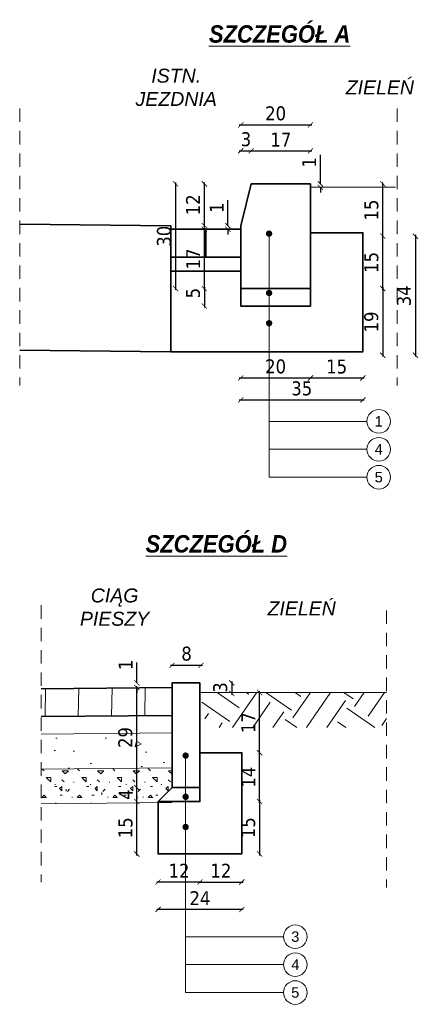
# Model space of a CAD drawing. Header units: metres. Extents: x 60256 to 62659, y -36238 to -34828.
# Tile 1 of 3: x 60256 to 60827, y -36238 to -34828. Entities that reach past the tile are written whole.
import ezdxf

# ---------------------------------------------------------------- set-up
doc = ezdxf.new("R2010")
doc.units = ezdxf.units.M
doc.linetypes.add('DGN Style 2', pattern=[6.424866, 3.85492, -2.569947])
for name, color, linetype, lineweight in [('DR_konstrukcja', 7, 'Continuous', 5), ('DR_kreskowanie', 7, 'Continuous', 5), ('DR_opis', 7, 'Continuous', 13), ('DR_przekroj', 7, 'Continuous', 35), ('DR_wymiar', 173, 'Continuous', 13)]:
    doc.layers.add(name, color=color, linetype=linetype, lineweight=lineweight)
doc.styles.add('BIKWYM', font='BIKROMSW.shx', dxfattribs={"width": 0.65, "height": 1})
doc.styles.add('jacek', font='arial.ttf', dxfattribs={"height": 2.5})
doc.styles.get("Standard").update_dxf_attribs({"font": 'verdana.ttf'})
doc.styles.add('Tahoma', font='tahoma.ttf')
doc.dimstyles.new('aneta2', dxfattribs={"dimtxt": 15, "dimasz": 13, "dimexe": 9, "dimexo": 0.0625, "dimgap": 6, "dimtad": 1, "dimdec": 0, "dimlfac": 0.2, "dimzin": 0, "dimdsep": 46, "dimtxsty": 'Tahoma', "dimblk": 'ARCHTICK', "dimcen": 0.1, "dimdle": 2, "dimclrt": 256, "dimazin": 0, "dimtfac": 1, "dimtdec": 0, "dimtofl": 0, "dimtmove": 0, "dimatfit": 3, "dimldrblk": 'OBLIQUE', "dimfxl": 40, "dimfxlon": 1, "dimtolj": 1, "dimtzin": 0, "dimarcsym": 0})

# ---------------------------------------------------------------- blocks, each defined once
blk = doc.blocks.new('_ArchTick')
at = {"color": 0, "linetype": 'ByBlock', "const_width": 0.15}
blk.add_lwpolyline([(-0.5, -0.5), (0.5, 0.5)], dxfattribs=at)
blk = doc.blocks.new('*D268')
at = {"layer": 'Defpoints', "color": 0}
for p in [(60672.5, -35062.9), (60776.1, -35062.9), (60672.5, -35137.9)]:
    blk.add_point(p, dxfattribs=at)
at = {"layer": 'DR_wymiar', "color": 0, "lineweight": -2}
blk.add_line((60776.1, -35139.9), (60776.1, -35060.9), dxfattribs=at)
at = {"layer": 'DR_wymiar', "color": 0, "linetype": 'ByBlock', "lineweight": -2, "xscale": 7.5, "yscale": 7.5, "zscale": 7.5}
for p, rotation in [((60776.1, -35062.9), 90), ((60776.1, -35137.9), 270)]:
    blk.add_blockref('_ArchTick', p, dxfattribs=dict(at, rotation=rotation))
at = {"layer": 'DR_wymiar', "color": 0, "insert": (60759.8, -35100.4), "char_height": 20, "attachment_point": 5, "rotation": 90, "style": 'Tahoma'}
blk.add_mtext('\\A1;15', dxfattribs=at)
blk = doc.blocks.new('_OBLIQUE')
at = {"color": 0, "linetype": 'ByBlock'}
blk.add_line((-0.5, -0.5), (0.5, 0.5), dxfattribs=at)
blk = doc.blocks.new('*D269')
at = {"layer": 'Defpoints', "color": 0}
for p in [(60672.5, -35137.9), (60776.1, -35137.9), (60672.5, -35212.9)]:
    blk.add_point(p, dxfattribs=at)
at = {"layer": 'DR_wymiar', "color": 0, "lineweight": -2}
blk.add_line((60776.1, -35214.9), (60776.1, -35135.9), dxfattribs=at)
at = {"layer": 'DR_wymiar', "color": 0, "linetype": 'ByBlock', "lineweight": -2, "xscale": 7.5, "yscale": 7.5, "zscale": 7.5}
for p, rotation in [((60776.1, -35137.9), 90), ((60776.1, -35212.9), 270)]:
    blk.add_blockref('_ArchTick', p, dxfattribs=dict(at, rotation=rotation))
at = {"layer": 'DR_wymiar', "color": 0, "insert": (60759.8, -35175.4), "char_height": 20, "attachment_point": 5, "rotation": 90, "style": 'Tahoma'}
blk.add_mtext('\\A1;15', dxfattribs=at)
blk = doc.blocks.new('*D270')
at = {"layer": 'Defpoints', "color": 0}
for p in [(60572.5, -35212.9), (60520.4, -35237.9), (60572.5, -35237.9)]:
    blk.add_point(p, dxfattribs=at)
at = {"layer": 'DR_wymiar', "color": 0, "lineweight": -2}
blk.add_line((60520.4, -35210.9), (60520.4, -35239.9), dxfattribs=at)
at = {"layer": 'DR_wymiar', "color": 0, "linetype": 'ByBlock', "lineweight": -2, "xscale": 7.5, "yscale": 7.5, "zscale": 7.5}
for p, rotation in [((60520.4, -35212.9), 90), ((60520.4, -35237.9), 270)]:
    blk.add_blockref('_ArchTick', p, dxfattribs=dict(at, rotation=rotation))
at = {"layer": 'DR_wymiar', "color": 0, "insert": (60504.2, -35219.4), "char_height": 20, "attachment_point": 5, "rotation": 90, "style": 'Tahoma'}
blk.add_mtext('\\A1;5', dxfattribs=at)
blk = doc.blocks.new('*D271')
at = {"layer": 'Defpoints', "color": 0}
for p in [(60572.5, -35296.8), (60747.5, -35296.8), (60747.5, -35372.4)]:
    blk.add_point(p, dxfattribs=at)
at = {"layer": 'DR_wymiar', "color": 0, "lineweight": -2}
blk.add_line((60570.5, -35372.4), (60749.5, -35372.4), dxfattribs=at)
at = {"layer": 'DR_wymiar', "color": 0, "linetype": 'ByBlock', "lineweight": -2, "xscale": 7.5, "yscale": 7.5, "zscale": 7.5, "rotation": 180}
blk.add_blockref('_ArchTick', (60572.5, -35372.4), dxfattribs=at)
at = {"layer": 'DR_wymiar', "color": 0, "linetype": 'ByBlock', "lineweight": -2, "xscale": 7.5, "yscale": 7.5, "zscale": 7.5}
blk.add_blockref('_ArchTick', (60747.5, -35372.4), dxfattribs=at)
at = {"layer": 'DR_wymiar', "color": 0, "insert": (60660, -35356), "char_height": 20, "attachment_point": 5, "style": 'Tahoma'}
blk.add_mtext('\\A1;35', dxfattribs=at)
blk = doc.blocks.new('*D272')
at = {"layer": 'Defpoints', "color": 0}
for p in [(60672.5, -35212.9), (60672.5, -35308.4), (60776.1, -35308.4)]:
    blk.add_point(p, dxfattribs=at)
at = {"layer": 'DR_wymiar', "color": 0, "lineweight": -2}
blk.add_line((60776.1, -35210.9), (60776.1, -35310.4), dxfattribs=at)
at = {"layer": 'DR_wymiar', "color": 0, "linetype": 'ByBlock', "lineweight": -2, "xscale": 7.5, "yscale": 7.5, "zscale": 7.5}
for p, rotation in [((60776.1, -35212.9), 90), ((60776.1, -35308.4), 270)]:
    blk.add_blockref('_ArchTick', p, dxfattribs=dict(at, rotation=rotation))
at = {"layer": 'DR_wymiar', "color": 0, "insert": (60759.7, -35260.7), "char_height": 20, "attachment_point": 5, "rotation": 90, "style": 'Tahoma'}
blk.add_mtext('\\A1;19', dxfattribs=at)
blk = doc.blocks.new('*D273')
at = {"layer": 'Defpoints', "color": 0}
for p in [(60747.5, -35137.9), (60747.5, -35308.4), (60822.8, -35308.4)]:
    blk.add_point(p, dxfattribs=at)
at = {"layer": 'DR_wymiar', "color": 0, "lineweight": -2}
blk.add_line((60822.8, -35135.9), (60822.8, -35310.4), dxfattribs=at)
at = {"layer": 'DR_wymiar', "color": 0, "linetype": 'ByBlock', "lineweight": -2, "xscale": 7.5, "yscale": 7.5, "zscale": 7.5}
for p, rotation in [((60822.8, -35137.9), 90), ((60822.8, -35308.4), 270)]:
    blk.add_blockref('_ArchTick', p, dxfattribs=dict(at, rotation=rotation))
at = {"layer": 'DR_wymiar', "color": 0, "insert": (60806.4, -35223.2), "char_height": 20, "attachment_point": 5, "rotation": 90, "style": 'Tahoma'}
blk.add_mtext('\\A1;34', dxfattribs=at)
blk = doc.blocks.new('*D274')
at = {"layer": 'Defpoints', "color": 0}
for p in [(60587.5, -35015.5), (60587.5, -35096.6), (60572.5, -35156.6)]:
    blk.add_point(p, dxfattribs=at)
at = {"layer": 'DR_wymiar', "color": 0, "lineweight": -2}
blk.add_line((60570.5, -35015.5), (60589.5, -35015.5), dxfattribs=at)
at = {"layer": 'DR_wymiar', "color": 0, "linetype": 'ByBlock', "lineweight": -2, "xscale": 7.5, "yscale": 7.5, "zscale": 7.5, "rotation": 180}
blk.add_blockref('_ArchTick', (60572.5, -35015.5), dxfattribs=at)
at = {"layer": 'DR_wymiar', "color": 0, "linetype": 'ByBlock', "lineweight": -2, "xscale": 7.5, "yscale": 7.5, "zscale": 7.5}
blk.add_blockref('_ArchTick', (60587.5, -35015.5), dxfattribs=at)
at = {"layer": 'DR_wymiar', "color": 0, "insert": (60580, -34999.1), "char_height": 20, "attachment_point": 5, "style": 'Tahoma'}
blk.add_mtext('\\A1;3', dxfattribs=at)
blk = doc.blocks.new('*D275')
at = {"layer": 'Defpoints', "color": 0}
for p in [(60672.5, -35015.5), (60587.5, -35096.6), (60672.5, -35096.6)]:
    blk.add_point(p, dxfattribs=at)
at = {"layer": 'DR_wymiar', "color": 0, "lineweight": -2}
blk.add_line((60585.5, -35015.5), (60674.5, -35015.5), dxfattribs=at)
at = {"layer": 'DR_wymiar', "color": 0, "linetype": 'ByBlock', "lineweight": -2, "xscale": 7.5, "yscale": 7.5, "zscale": 7.5, "rotation": 180}
blk.add_blockref('_ArchTick', (60587.5, -35015.5), dxfattribs=at)
at = {"layer": 'DR_wymiar', "color": 0, "linetype": 'ByBlock', "lineweight": -2, "xscale": 7.5, "yscale": 7.5, "zscale": 7.5}
blk.add_blockref('_ArchTick', (60672.5, -35015.5), dxfattribs=at)
at = {"layer": 'DR_wymiar', "color": 0, "insert": (60630, -34999.5), "char_height": 20, "attachment_point": 5, "style": 'Tahoma'}
blk.add_mtext('\\A1;17', dxfattribs=at)
blk = doc.blocks.new('*D276')
at = {"layer": 'Defpoints', "color": 0}
for p in [(60672.5, -34978.4), (60572.5, -35055.5), (60672.5, -35055.5)]:
    blk.add_point(p, dxfattribs=at)
at = {"layer": 'DR_wymiar', "color": 0, "lineweight": -2}
blk.add_line((60570.5, -34978.4), (60674.5, -34978.4), dxfattribs=at)
at = {"layer": 'DR_wymiar', "color": 0, "linetype": 'ByBlock', "lineweight": -2, "xscale": 7.5, "yscale": 7.5, "zscale": 7.5, "rotation": 180}
blk.add_blockref('_ArchTick', (60572.5, -34978.4), dxfattribs=at)
at = {"layer": 'DR_wymiar', "color": 0, "linetype": 'ByBlock', "lineweight": -2, "xscale": 7.5, "yscale": 7.5, "zscale": 7.5}
blk.add_blockref('_ArchTick', (60672.5, -34978.4), dxfattribs=at)
at = {"layer": 'DR_wymiar', "color": 0, "insert": (60622.5, -34962), "char_height": 20, "attachment_point": 5, "style": 'Tahoma'}
blk.add_mtext('\\A1;20', dxfattribs=at)
blk = doc.blocks.new('*D277')
at = {"layer": 'Defpoints', "color": 0}
for p in [(60520.4, -35062.9), (60587.5, -35062.9), (60572.5, -35122.9)]:
    blk.add_point(p, dxfattribs=at)
at = {"layer": 'DR_wymiar', "color": 0, "lineweight": -2}
blk.add_line((60520.4, -35124.9), (60520.4, -35060.9), dxfattribs=at)
at = {"layer": 'DR_wymiar', "color": 0, "linetype": 'ByBlock', "lineweight": -2, "xscale": 7.5, "yscale": 7.5, "zscale": 7.5}
for p, rotation in [((60520.4, -35062.9), 90), ((60520.4, -35122.9), 270)]:
    blk.add_blockref('_ArchTick', p, dxfattribs=dict(at, rotation=rotation))
at = {"layer": 'DR_wymiar', "color": 0, "insert": (60504.2, -35092.9), "char_height": 20, "attachment_point": 5, "rotation": 90, "style": 'Tahoma'}
blk.add_mtext('\\A1;12', dxfattribs=at)
blk = doc.blocks.new('*D278')
at = {"layer": 'Defpoints', "color": 0}
for p in [(60520.4, -35127.9), (60572.5, -35127.9), (60572.5, -35212.9)]:
    blk.add_point(p, dxfattribs=at)
at = {"layer": 'DR_wymiar', "color": 0, "lineweight": -2}
blk.add_line((60520.4, -35214.9), (60520.4, -35125.9), dxfattribs=at)
at = {"layer": 'DR_wymiar', "color": 0, "linetype": 'ByBlock', "lineweight": -2, "xscale": 7.5, "yscale": 7.5, "zscale": 7.5}
for p, rotation in [((60520.4, -35127.9), 90), ((60520.4, -35212.9), 270)]:
    blk.add_blockref('_ArchTick', p, dxfattribs=dict(at, rotation=rotation))
at = {"layer": 'DR_wymiar', "color": 0, "insert": (60504.4, -35170.4), "char_height": 20, "attachment_point": 5, "rotation": 90, "style": 'Tahoma'}
blk.add_mtext('\\A1;17', dxfattribs=at)
blk = doc.blocks.new('*D279')
at = {"layer": 'Defpoints', "color": 0}
for p in [(60587.5, -35062.9), (60479.1, -35212.9), (60572.5, -35212.9)]:
    blk.add_point(p, dxfattribs=at)
at = {"layer": 'DR_wymiar', "color": 0, "lineweight": -2}
blk.add_line((60479.1, -35060.9), (60479.1, -35214.9), dxfattribs=at)
at = {"layer": 'DR_wymiar', "color": 0, "linetype": 'ByBlock', "lineweight": -2, "xscale": 7.5, "yscale": 7.5, "zscale": 7.5}
for p, rotation in [((60479.1, -35062.9), 90), ((60479.1, -35212.9), 270)]:
    blk.add_blockref('_ArchTick', p, dxfattribs=dict(at, rotation=rotation))
at = {"layer": 'DR_wymiar', "color": 0, "insert": (60462.7, -35137.9), "char_height": 20, "attachment_point": 5, "rotation": 90, "style": 'Tahoma'}
blk.add_mtext('\\A1;30', dxfattribs=at)
blk = doc.blocks.new('*D280')
at = {"layer": 'Defpoints', "color": 0}
for p in [(60672.5, -35062.9), (60686.7, -35062.9), (60672.5, -35067.8)]:
    blk.add_point(p, dxfattribs=at)
at = {"layer": 'DR_wymiar', "color": 0, "lineweight": -2}
for p, q in [((60686.7, -35062.9), (60686.7, -35021.2)), ((60686.7, -35067.8), (60686.7, -35075.3))]:
    blk.add_line(p, q, dxfattribs=at)
at = {"layer": 'DR_wymiar', "color": 0, "linetype": 'ByBlock', "lineweight": -2, "xscale": 7.5, "yscale": 7.5, "zscale": 7.5}
for p, rotation in [((60686.7, -35062.9), 270), ((60686.7, -35067.8), 90)]:
    blk.add_blockref('_ArchTick', p, dxfattribs=dict(at, rotation=rotation))
at = {"layer": 'DR_wymiar', "color": 0, "insert": (60670.6, -35032), "char_height": 20, "attachment_point": 5, "rotation": 90, "style": 'Tahoma'}
blk.add_mtext('\\A1;1', dxfattribs=at)
blk = doc.blocks.new('*D281')
at = {"layer": 'Defpoints', "color": 0}
for p in [(60572.5, -35232.9), (60672.5, -35232.9), (60672.5, -35340.9)]:
    blk.add_point(p, dxfattribs=at)
at = {"layer": 'DR_wymiar', "color": 0, "lineweight": -2}
blk.add_line((60570.5, -35340.9), (60674.5, -35340.9), dxfattribs=at)
at = {"layer": 'DR_wymiar', "color": 0, "linetype": 'ByBlock', "lineweight": -2, "xscale": 7.5, "yscale": 7.5, "zscale": 7.5, "rotation": 180}
blk.add_blockref('_ArchTick', (60572.5, -35340.9), dxfattribs=at)
at = {"layer": 'DR_wymiar', "color": 0, "linetype": 'ByBlock', "lineweight": -2, "xscale": 7.5, "yscale": 7.5, "zscale": 7.5}
blk.add_blockref('_ArchTick', (60672.5, -35340.9), dxfattribs=at)
at = {"layer": 'DR_wymiar', "color": 0, "insert": (60622.5, -35324.5), "char_height": 20, "attachment_point": 5, "style": 'Tahoma'}
blk.add_mtext('\\A1;20', dxfattribs=at)
blk = doc.blocks.new('*D282')
at = {"layer": 'Defpoints', "color": 0}
for p in [(60672.5, -35232.9), (60747.5, -35232.9), (60747.5, -35340.9)]:
    blk.add_point(p, dxfattribs=at)
at = {"layer": 'DR_wymiar', "color": 0, "lineweight": -2}
blk.add_line((60670.5, -35340.9), (60749.5, -35340.9), dxfattribs=at)
at = {"layer": 'DR_wymiar', "color": 0, "linetype": 'ByBlock', "lineweight": -2, "xscale": 7.5, "yscale": 7.5, "zscale": 7.5, "rotation": 180}
blk.add_blockref('_ArchTick', (60672.5, -35340.9), dxfattribs=at)
at = {"layer": 'DR_wymiar', "color": 0, "linetype": 'ByBlock', "lineweight": -2, "xscale": 7.5, "yscale": 7.5, "zscale": 7.5}
blk.add_blockref('_ArchTick', (60747.5, -35340.9), dxfattribs=at)
at = {"layer": 'DR_wymiar', "color": 0, "insert": (60710, -35324.7), "char_height": 20, "attachment_point": 5, "style": 'Tahoma'}
blk.add_mtext('\\A1;15', dxfattribs=at)
blk = doc.blocks.new('*D283')
at = {"layer": 'Defpoints', "color": 0}
for p in [(60554.2, -35122.9), (60572.5, -35122.9), (60572.5, -35127.9)]:
    blk.add_point(p, dxfattribs=at)
at = {"layer": 'DR_wymiar', "color": 0, "lineweight": -2}
for p, q in [((60554.2, -35122.9), (60554.2, -35086.2)), ((60554.2, -35127.9), (60554.2, -35135.4))]:
    blk.add_line(p, q, dxfattribs=at)
at = {"layer": 'DR_wymiar', "color": 0, "linetype": 'ByBlock', "lineweight": -2, "xscale": 7.5, "yscale": 7.5, "zscale": 7.5}
for p, rotation in [((60554.2, -35122.9), 270), ((60554.2, -35127.9), 90)]:
    blk.add_blockref('_ArchTick', p, dxfattribs=dict(at, rotation=rotation))
at = {"layer": 'DR_wymiar', "color": 0, "insert": (60538.2, -35097), "char_height": 20, "attachment_point": 5, "rotation": 90, "style": 'Tahoma'}
blk.add_mtext('\\A1;1', dxfattribs=at)
blk = doc.blocks.new('*D316')
at = {"layer": 'Defpoints', "color": 0}
for p in [(60515.6, -35752.5), (60515.6, -35780.3), (60474.1, -35832.7)]:
    blk.add_point(p, dxfattribs=at)
at = {"layer": 'DR_wymiar', "color": 0, "lineweight": -2}
blk.add_line((60472.1, -35752.5), (60517.6, -35752.5), dxfattribs=at)
at = {"layer": 'DR_wymiar', "color": 0, "linetype": 'ByBlock', "lineweight": -2, "xscale": 7.5, "yscale": 7.5, "zscale": 7.5, "rotation": 180}
blk.add_blockref('_ArchTick', (60474.1, -35752.5), dxfattribs=at)
at = {"layer": 'DR_wymiar', "color": 0, "linetype": 'ByBlock', "lineweight": -2, "xscale": 7.5, "yscale": 7.5, "zscale": 7.5}
blk.add_blockref('_ArchTick', (60515.6, -35752.5), dxfattribs=at)
at = {"layer": 'DR_wymiar', "color": 0, "insert": (60494.9, -35736), "char_height": 20, "attachment_point": 5, "style": 'Tahoma'}
blk.add_mtext('\\A1;8', dxfattribs=at)
blk = doc.blocks.new('*D317')
at = {"layer": 'Defpoints', "color": 0}
for p in [(60514.1, -35777.8), (60514.1, -35792.7), (60559.7, -35792.7)]:
    blk.add_point(p, dxfattribs=at)
at = {"layer": 'DR_wymiar', "color": 0, "lineweight": -2}
blk.add_line((60559.7, -35775.8), (60559.7, -35794.7), dxfattribs=at)
at = {"layer": 'DR_wymiar', "color": 0, "linetype": 'ByBlock', "lineweight": -2, "xscale": 7.5, "yscale": 7.5, "zscale": 7.5}
for p, rotation in [((60559.7, -35777.8), 90), ((60559.7, -35792.7), 270)]:
    blk.add_blockref('_ArchTick', p, dxfattribs=dict(at, rotation=rotation))
at = {"layer": 'DR_wymiar', "color": 0, "insert": (60543.3, -35784.3), "char_height": 20, "attachment_point": 5, "rotation": 90, "style": 'Tahoma'}
blk.add_mtext('\\A1;3', dxfattribs=at)
blk = doc.blocks.new('*D318')
at = {"layer": 'Defpoints', "color": 0}
for p in [(60514.1, -35947.7), (60524.1, -36022.8), (60599.5, -36022.8)]:
    blk.add_point(p, dxfattribs=at)
at = {"layer": 'DR_wymiar', "color": 0, "lineweight": -2}
blk.add_line((60599.5, -35945.7), (60599.5, -36024.8), dxfattribs=at)
at = {"layer": 'DR_wymiar', "color": 0, "linetype": 'ByBlock', "lineweight": -2, "xscale": 7.5, "yscale": 7.5, "zscale": 7.5}
for p, rotation in [((60599.5, -35947.7), 90), ((60599.5, -36022.8), 270)]:
    blk.add_blockref('_ArchTick', p, dxfattribs=dict(at, rotation=rotation))
at = {"layer": 'DR_wymiar', "color": 0, "insert": (60583.3, -35985.2), "char_height": 20, "attachment_point": 5, "rotation": 90, "style": 'Tahoma'}
blk.add_mtext('\\A1;15', dxfattribs=at)
blk = doc.blocks.new('*D319')
at = {"layer": 'Defpoints', "color": 0}
for p in [(60454.1, -36027.7), (60574.1, -36027.7), (60454.1, -36102.3)]:
    blk.add_point(p, dxfattribs=at)
at = {"layer": 'DR_wymiar', "color": 0, "lineweight": -2}
blk.add_line((60576.1, -36102.3), (60452.1, -36102.3), dxfattribs=at)
at = {"layer": 'DR_wymiar', "color": 0, "linetype": 'ByBlock', "lineweight": -2, "xscale": 7.5, "yscale": 7.5, "zscale": 7.5, "rotation": 180}
blk.add_blockref('_ArchTick', (60454.1, -36102.3), dxfattribs=at)
at = {"layer": 'DR_wymiar', "color": 0, "linetype": 'ByBlock', "lineweight": -2, "xscale": 7.5, "yscale": 7.5, "zscale": 7.5}
blk.add_blockref('_ArchTick', (60574.1, -36102.3), dxfattribs=at)
at = {"layer": 'DR_wymiar', "color": 0, "insert": (60514.1, -36086.1), "char_height": 20, "attachment_point": 5, "style": 'Tahoma'}
blk.add_mtext('\\A1;24', dxfattribs=at)
blk = doc.blocks.new('*D320')
at = {"layer": 'Defpoints', "color": 0}
for p in [(60514.1, -35952.7), (60574.1, -35977.7), (60574.1, -36063)]:
    blk.add_point(p, dxfattribs=at)
at = {"layer": 'DR_wymiar', "color": 0, "lineweight": -2}
blk.add_line((60512.1, -36063), (60576.1, -36063), dxfattribs=at)
at = {"layer": 'DR_wymiar', "color": 0, "linetype": 'ByBlock', "lineweight": -2, "xscale": 7.5, "yscale": 7.5, "zscale": 7.5, "rotation": 180}
blk.add_blockref('_ArchTick', (60514.1, -36063), dxfattribs=at)
at = {"layer": 'DR_wymiar', "color": 0, "linetype": 'ByBlock', "lineweight": -2, "xscale": 7.5, "yscale": 7.5, "zscale": 7.5}
blk.add_blockref('_ArchTick', (60574.1, -36063), dxfattribs=at)
at = {"layer": 'DR_wymiar', "color": 0, "insert": (60544.1, -36046.8), "char_height": 20, "attachment_point": 5, "style": 'Tahoma'}
blk.add_mtext('\\A1;12', dxfattribs=at)
blk = doc.blocks.new('*D321')
at = {"layer": 'Defpoints', "color": 0}
for p in [(60454.1, -35952.7), (60514.1, -35952.7), (60454.1, -36063)]:
    blk.add_point(p, dxfattribs=at)
at = {"layer": 'DR_wymiar', "color": 0, "lineweight": -2}
blk.add_line((60516.1, -36063), (60452.1, -36063), dxfattribs=at)
at = {"layer": 'DR_wymiar', "color": 0, "linetype": 'ByBlock', "lineweight": -2, "xscale": 7.5, "yscale": 7.5, "zscale": 7.5, "rotation": 180}
blk.add_blockref('_ArchTick', (60454.1, -36063), dxfattribs=at)
at = {"layer": 'DR_wymiar', "color": 0, "linetype": 'ByBlock', "lineweight": -2, "xscale": 7.5, "yscale": 7.5, "zscale": 7.5}
blk.add_blockref('_ArchTick', (60514.1, -36063), dxfattribs=at)
at = {"layer": 'DR_wymiar', "color": 0, "insert": (60484.1, -36046.8), "char_height": 20, "attachment_point": 5, "style": 'Tahoma'}
blk.add_mtext('\\A1;12', dxfattribs=at)
blk = doc.blocks.new('*D322')
at = {"layer": 'Defpoints', "color": 0}
for p in [(60423.7, -35947.7), (60474.1, -35947.7), (60474.1, -36022.8)]:
    blk.add_point(p, dxfattribs=at)
at = {"layer": 'DR_wymiar', "color": 0, "lineweight": -2}
blk.add_line((60423.7, -36024.8), (60423.7, -35945.7), dxfattribs=at)
at = {"layer": 'DR_wymiar', "color": 0, "linetype": 'ByBlock', "lineweight": -2, "xscale": 7.5, "yscale": 7.5, "zscale": 7.5}
for p, rotation in [((60423.7, -35947.7), 90), ((60423.7, -36022.8), 270)]:
    blk.add_blockref('_ArchTick', p, dxfattribs=dict(at, rotation=rotation))
at = {"layer": 'DR_wymiar', "color": 0, "insert": (60407.5, -35985.3), "char_height": 20, "attachment_point": 5, "rotation": 90, "style": 'Tahoma'}
blk.add_mtext('\\A1;15', dxfattribs=at)
blk = doc.blocks.new('*D323')
at = {"layer": 'Defpoints', "color": 0}
for p in [(60423.7, -35927.8), (60492.8, -35927.8), (60474.1, -35947.7)]:
    blk.add_point(p, dxfattribs=at)
at = {"layer": 'DR_wymiar', "color": 0, "lineweight": -2}
blk.add_line((60423.7, -35949.7), (60423.7, -35925.8), dxfattribs=at)
at = {"layer": 'DR_wymiar', "color": 0, "linetype": 'ByBlock', "lineweight": -2, "xscale": 7.5, "yscale": 7.5, "zscale": 7.5}
for p, rotation in [((60423.7, -35927.8), 90), ((60423.7, -35947.7), 270)]:
    blk.add_blockref('_ArchTick', p, dxfattribs=dict(at, rotation=rotation))
at = {"layer": 'DR_wymiar', "color": 0, "insert": (60407.7, -35937.8), "char_height": 20, "attachment_point": 5, "rotation": 90, "style": 'Tahoma'}
blk.add_mtext('\\A1;4', dxfattribs=at)
blk = doc.blocks.new('*D324')
at = {"layer": 'Defpoints', "color": 0}
for p in [(60423.7, -35784.3), (60474.1, -35784.3), (60492.8, -35927.8)]:
    blk.add_point(p, dxfattribs=at)
at = {"layer": 'DR_wymiar', "color": 0, "lineweight": -2}
blk.add_line((60423.7, -35929.8), (60423.7, -35782.3), dxfattribs=at)
at = {"layer": 'DR_wymiar', "color": 0, "linetype": 'ByBlock', "lineweight": -2, "xscale": 7.5, "yscale": 7.5, "zscale": 7.5}
for p, rotation in [((60423.7, -35784.3), 90), ((60423.7, -35927.8), 270)]:
    blk.add_blockref('_ArchTick', p, dxfattribs=dict(at, rotation=rotation))
at = {"layer": 'DR_wymiar', "color": 0, "insert": (60407.3, -35856), "char_height": 20, "attachment_point": 5, "rotation": 90, "style": 'Tahoma'}
blk.add_mtext('\\A1;29', dxfattribs=at)
blk = doc.blocks.new('*D325')
at = {"layer": 'Defpoints', "color": 0}
for p in [(60514.1, -35877.8), (60599.5, -35877.8), (60514.1, -35947.7)]:
    blk.add_point(p, dxfattribs=at)
at = {"layer": 'DR_wymiar', "color": 0, "lineweight": -2}
blk.add_line((60599.5, -35949.7), (60599.5, -35875.8), dxfattribs=at)
at = {"layer": 'DR_wymiar', "color": 0, "linetype": 'ByBlock', "lineweight": -2, "xscale": 7.5, "yscale": 7.5, "zscale": 7.5}
for p, rotation in [((60599.5, -35877.8), 90), ((60599.5, -35947.7), 270)]:
    blk.add_blockref('_ArchTick', p, dxfattribs=dict(at, rotation=rotation))
at = {"layer": 'DR_wymiar', "color": 0, "insert": (60583.5, -35912.7), "char_height": 20, "attachment_point": 5, "rotation": 90, "style": 'Tahoma'}
blk.add_mtext('\\A1;14', dxfattribs=at)
blk = doc.blocks.new('*D326')
at = {"layer": 'Defpoints', "color": 0}
for p in [(60514.1, -35791.6), (60599.5, -35791.6), (60514.1, -35877.8)]:
    blk.add_point(p, dxfattribs=at)
at = {"layer": 'DR_wymiar', "color": 0, "lineweight": -2}
blk.add_line((60599.5, -35879.8), (60599.5, -35789.6), dxfattribs=at)
at = {"layer": 'DR_wymiar', "color": 0, "linetype": 'ByBlock', "lineweight": -2, "xscale": 7.5, "yscale": 7.5, "zscale": 7.5}
for p, rotation in [((60599.5, -35791.6), 90), ((60599.5, -35877.8), 270)]:
    blk.add_blockref('_ArchTick', p, dxfattribs=dict(at, rotation=rotation))
at = {"layer": 'DR_wymiar', "color": 0, "insert": (60583.5, -35834.7), "char_height": 20, "attachment_point": 5, "rotation": 90, "style": 'Tahoma'}
blk.add_mtext('\\A1;17', dxfattribs=at)
blk = doc.blocks.new('*D327')
at = {"layer": 'Defpoints', "color": 0}
for p in [(60423.7, -35777.8), (60474.1, -35777.8), (60474.1, -35784.3)]:
    blk.add_point(p, dxfattribs=at)
at = {"layer": 'DR_wymiar', "color": 0, "lineweight": -2}
for p, q in [((60423.7, -35777.8), (60423.7, -35748.5)), ((60423.7, -35784.3), (60423.7, -35791.8))]:
    blk.add_line(p, q, dxfattribs=at)
at = {"layer": 'DR_wymiar', "color": 0, "linetype": 'ByBlock', "lineweight": -2, "xscale": 7.5, "yscale": 7.5, "zscale": 7.5}
for p, rotation in [((60423.7, -35777.8), 270.0000000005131), ((60423.7, -35784.3), 90.00000000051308)]:
    blk.add_blockref('_ArchTick', p, dxfattribs=dict(at, rotation=rotation))
at = {"layer": 'DR_wymiar', "color": 0, "insert": (60407.7, -35751.9), "char_height": 20, "attachment_point": 5, "rotation": 90, "style": 'Tahoma'}
blk.add_mtext('\\A1;1', dxfattribs=at)

msp = doc.modelspace()

# ---------------------------------------------------------------- hatches: boundary and pattern name
at = {"layer": 'DR_konstrukcja', "transparency": 33554687}
h = msp.add_hatch(dxfattribs=at)
h.set_pattern_fill('CONCRE', scale=2, angle=180, style=0)
h.set_pattern_definition([(180, (-80110.96, -13713.713), (-50.8, -50.8), [6.35, -44.45]), (270, (-80110.96, -13713.713), (50.8, -50.8), [6.35, -44.45]), (315, (-80117.31, -13713.713), (50.799999, -1e-14), [8.980256, -62.861795]), (180, (-80116.96, -13742.29), (-50.8, -50.8), [6.35, -44.45]), (225, (-80120.485, -13739.113), (-1e-14, -50.799999), [4.490126, -67.35192]), (315, (-80120.485, -13739.113), (50.799999, -1e-14), [4.490126, -67.35192]), (180, (-80136.36, -13754.99), (-50.8, -50.8), [8.980256, -41.819744]), (225, (-80136.36, -13754.988), (-1e-14, -50.799999), [6.35, -65.49205]), (315, (-80145.34, -13754.988), (50.799999, -1e-14), [6.35, -65.49205]), (270, (-80145.885, -13726.413), (50.8, -50.8), [6.35, -44.45]), (225, (-80145.885, -13726.413), (-1e-14, -50.799999), [4.490126, -67.35192]), (315, (-80149.06, -13729.588), (50.799999, -1e-14), [4.490126, -67.35192]), (180, (-80117.31, -13726.413), (-50.8, -50.8), [3.175, -42.545]), (180, (-80155.41, -13739.113), (-50.8, -50.8), [3.175, -42.545]), (270, (-80139.535, -13745.463), (50.8, -50.8), [3.175, -42.545]), (315, (-80145.885, -13716.888), (50.799999, -1e-14), [4.490126, -67.35192]), (315, (-80123.66, -13751.813), (50.799999, -1e-14), [4.490126, -67.35192]), (225, (-80134.772, -13730.382), (-1e-14, -50.799999), [4.490126, -67.35192]), (270, (-80128.42, -13720.063), (50.8, -50.8), [0.79375, -50.00625]), (270, (-80130.803, -13741.494), (50.8, -50.8), [0.79375, -50.00625]), (270, (-80154.616, -13750.226), (50.8, -50.8), [0.79375, -50.00625]), (270, (-80155.41, -13723.24), (50.8, -50.8), [0.79375, -50.00625])])
h.paths.add_polyline_path([(60454.1, -35947.8), (60474.1, -35927.8), (60474.1, -35899.3), (60286.6, -35901.1), (60286.6, -35951.1), (60454.1, -35949.5)])
at = {"layer": 'DR_kreskowanie', "transparency": 33554687}
h = msp.add_hatch(dxfattribs=at)
h.set_pattern_fill('LINE', scale=15, angle=89, style=0)
h.set_pattern_definition([(89, (72153.393, 7881.46), (-47.617746, 0.83117), [])])
h.paths.add_polyline_path([(60474.1, -35784.3), (60474.1, -35824.3), (60286.6, -35826.1), (60286.6, -35786.1)])
h = msp.add_hatch(dxfattribs=at)
h.set_pattern_fill('AR-CONC', scale=0.5, angle=184, style=0)
h.set_pattern_definition([(234, (72153.39, 7881.46), (-91.42637, 1.59585), [9.525, -104.775]), (179, (72153.39, 7881.46), (24.24251, -94.0665), [7.62, -83.8203]), (284.45144, (72145.77, 7881.59), (-67.18385, -92.47064), [8.095, -89.04512]), (230.1842, (72155.16, 7856.12), (-136.67572, 11.5152), [14.2875, -157.1625]), (280.63556, (72143.78, 7857.08), (-109.78313, -131.69194), [12.1425, -133.5678]), (175.18415, (72155.16, 7856.12), (-109.78313, -131.69194), [11.43, -125.72987]), (205, (72142.05, 7861.57), (-79.18936, 45.72), [9.525, -104.775]), (150, (72142.05, 7861.57), (-24.40159, -94.0252), [7.62, -83.82]), (255.45145, (72135.45, 7865.38), (-103.59095, -48.3052), [8.095, -89.04497]), (221.5, (72153.393, 7881.46), (1.40859, -42.282259), [0, -82.804, 0, -85.09, 0, -84.1375]), (191.5, (72153.393, 7881.46), (-29.834325, -52.29882), [0, -48.514, 0, -80.899, 0, -32.0675]), (151.5, (72181.645, 7883.436), (-67.82996, -1.871766), [0, -31.75, 0, -99.06, 0, -131.445]), (141.5, (72194.314, 7884.32), (-72.99734, -17.84876), [0, -41.275, 0, -65.786, 0, -93.345])])
h.paths.add_polyline_path([(60474.1, -35849.3), (60286.6, -35851.1), (60286.6, -35901.1), (60474.1, -35899.3)])
at = {"layer": 'DR_przekroj', "lineweight": 13, "transparency": 33554687}
h = msp.add_hatch(dxfattribs=at)
h.set_pattern_fill('EARTH', color=256, scale=10, angle=145.3973, style=0)
h.set_pattern_definition([(55.39733, (4849.33, -62443.43), (-16.20697, 88.32799), [63.5, -63.5]), (55.39733, (4829.73, -62429.91), (-16.20697, 88.32799), [63.5, -63.5]), (55.39733, (4810.13, -62416.39), (-16.20697, 88.32799), [63.5, -63.5]), (145.39733, (4808.106, -62405.346), (-88.32799, -16.20697), [63.5, -63.5]), (145.39733, (4821.63, -62385.746), (-88.32799, -16.20697), [63.5, -63.5]), (145.39733, (4835.15, -62366.146), (-88.32799, -16.20697), [63.5, -63.5])])
h.paths.add_polyline_path([(60781.6, -35791.6), (60514.1, -35791.6), (60523.3, -35841.6), (60781.6, -35841.6)])
at = {"layer": 'DR_wymiar'}
h = msp.add_hatch(color=256, dxfattribs=at)
h.dxf.hatch_style = 1
h.paths.add_polyline_path([(60613.2, -35138.7, 1), (60613.2, -35129.6)])
h.paths.add_polyline_path([(60613.2, -35138.7), (60613.2, -35129.6, 0.414214), (60608.6, -35134.1, 0.414214)])
h = msp.add_hatch(color=256, dxfattribs=at)
h.dxf.hatch_style = 1
h.paths.add_polyline_path([(60613.2, -35223.8, 1), (60613.2, -35214.6)])
h.paths.add_polyline_path([(60613.2, -35223.8), (60613.2, -35214.6, 0.414214), (60608.6, -35219.2, 0.414214)])
h = msp.add_hatch(color=256, dxfattribs=at)
h.dxf.hatch_style = 1
h.paths.add_polyline_path([(60613.2, -35267.1, 1), (60613.2, -35257.9)])
h.paths.add_polyline_path([(60613.2, -35267.1), (60613.2, -35257.9, 0.414214), (60608.6, -35262.5, 0.414214)])
h = msp.add_hatch(color=256, dxfattribs=at)
h.dxf.hatch_style = 1
h.paths.add_polyline_path([(60493.6, -35886.4, 1), (60493.6, -35877.3)])
h.paths.add_polyline_path([(60493.6, -35886.4), (60493.6, -35877.3, 0.414214), (60489, -35881.8, 0.414214)])
h = msp.add_hatch(color=256, dxfattribs=at)
h.dxf.hatch_style = 1
h.paths.add_polyline_path([(60493.6, -35945.5, 1), (60493.6, -35936.3)])
h.paths.add_polyline_path([(60493.6, -35945.5), (60493.6, -35936.3, 0.414214), (60489, -35940.9, 0.414214)])
h = msp.add_hatch(color=256, dxfattribs=at)
h.dxf.hatch_style = 1
h.paths.add_polyline_path([(60493.6, -35988.7, 1), (60493.6, -35979.5)])
h.paths.add_polyline_path([(60493.6, -35988.7), (60493.6, -35979.5, 0.414214), (60489, -35984.1, 0.414214)])

# ---------------------------------------------------------------- linework, layer by layer
at = {"layer": 'DR_kreskowanie'}
msp.add_lwpolyline([(60672.5, -35067.8), (60794.5, -35067.8)], dxfattribs=at)
at = {"layer": 'DR_kreskowanie', "color": 251}
msp.add_lwpolyline([(60514.1, -35791.6), (60781.6, -35791.6)], dxfattribs=at)
at = {"layer": 'DR_kreskowanie', "color": 7}
for points in [[(60286.6, -35851.1), (60474.1, -35849.3)], [(60286.6, -35901.1), (60474.1, -35899.3)], [(60286.6, -35951.1), (60473.9, -35949.3)]]:
    msp.add_lwpolyline(points, dxfattribs=at)
at = {"layer": 'DR_przekroj', "linetype": 'DGN Style 2', "lineweight": 15, "ltscale": 5.0001}
for p, q in [((60255.8, -34954.9), (60255.8, -35351.9)), ((60796.5, -34954.9), (60796.5, -35351.9)), ((60286.6, -35666.5), (60286.6, -36063.4)), ((60781.6, -35673.8), (60781.6, -36070.8))]:
    msp.add_line(p, q, dxfattribs=at)
at = {"layer": 'DR_przekroj'}
msp.add_lwpolyline([(60587.5, -35062.9), (60572.5, -35122.9), (60572.5, -35212.9), (60672.5, -35212.9), (60672.5, -35062.9)], close=True, dxfattribs=at)
at = {"layer": 'DR_przekroj', "color": 251}
for points in [[(60255.8, -35120.7), (60472.5, -35122.9)], [(60472.5, -35127.9), (60472.5, -35122.9)], [(60472.5, -35127.9), (60572.5, -35127.9), (60572.5, -35167.9), (60472.5, -35167.9), (60472.5, -35127.9)], [(60522.5, -35167.9), (60522.5, -35127.9)], [(60572.5, -35167.9), (60572.5, -35187.9), (60472.5, -35187.9), (60472.5, -35167.9)], [(60472.5, -35187.9), (60472.5, -35303.4), (60572.5, -35303.4)], [(60255.8, -35301.2), (60472.5, -35303.4)]]:
    msp.add_lwpolyline(points, dxfattribs=at)
at = {"layer": 'DR_przekroj'}
for points in [[(60572.5, -35303.4), (60747.5, -35303.4), (60747.5, -35132.9), (60672.5, -35132.9)], [(60572.5, -35212.9), (60572.5, -35237.9), (60672.5, -35237.9), (60672.5, -35212.9)], [(60514.1, -35777.8), (60474.1, -35777.8), (60474.1, -35927.8), (60514.1, -35927.8), (60514.1, -35777.8), (60514.1, -35927.8), (60514.1, -35877.8), (60574.2, -35877.8), (60574.1, -36022.8), (60454.1, -36022.8), (60454.1, -35947.8), (60474.1, -35927.8), (60454.1, -35947.8), (60514.1, -35947.7), (60514.1, -35877.8), (60574.2, -35877.8)], [(60286.6, -35786.1), (60474.1, -35784.3)], [(60286.6, -35826.1), (60474.1, -35824.3)]]:
    msp.add_lwpolyline(points, dxfattribs=at)
at = {"layer": 'DR_wymiar'}
for p, q in [((60613.2, -35133.6), (60613.2, -35483.1)), ((60753.5, -35403.1), (60613.2, -35403.1)), ((60753.5, -35443.1), (60613.2, -35443.1)), ((60753.5, -35483.1), (60613.2, -35483.1)), ((60493.6, -35882.3), (60493.6, -36221.3)), ((60633.9, -36141.3), (60493.6, -36141.3)), ((60633.9, -36181.3), (60493.6, -36181.3)), ((60633.9, -36221.3), (60493.6, -36221.3))]:
    msp.add_line(p, q, dxfattribs=at)
for centre in [(60770.3, -35403.1), (60770.3, -35443.1), (60770.3, -35483.1), (60650.7, -36141.3), (60650.7, -36181.3), (60650.7, -36221.3)]:
    msp.add_circle(centre, 16.9, dxfattribs=at)

# ---------------------------------------------------------------- texts
at = {"layer": 'DR_opis', "attachment_point": 5}
for s, insert, char_height, width, style in [('{\\fArial|b1|i1|c238|p34;\\W0.9;\\LSZCZEGÓŁ A}', (60628.3, -34848.3), 25, 575, 'BIKWYM'), ('{\\fArial|b0|i1|c238|p34;ISTN.\\PJEZDNIA}', (60480.1, -34924.7), 20, 425.106, 'jacek'), ('{\\fArial|b0|i1|c238|p34;ZIELEŃ}', (60771.9, -34924.7), 20, 425.106, 'jacek'), ('{\\L\\W0.9;\\fArial|b1|i1|c238|p34;SZCZEGÓŁ D}', (60537.6, -35578.7), 25, 575, 'BIKWYM'), ('{\\fArial|b0|i1|c238|p34;CIĄG \\PPIESZY}', (60391.8, -35669.3), 20, 425.106, 'jacek'), ('{\\fArial|b0|i1|c238|p34;ZIELEŃ}', (60659.8, -35671.1), 20, 425.106, 'jacek')]:
    msp.add_mtext(s, dxfattribs=dict(at, insert=insert, char_height=char_height, width=width, style=style))
at = {"layer": 'DR_wymiar', "char_height": 15, "width": 30.538, "attachment_point": 5}
for s, insert in [('{\\fArial|b0|i0|c238|p34;1}', (60770.3, -35403.1)), ('{\\fArial|b0|i0|c238|p34;3}', (60650.7, -36141.3))]:
    msp.add_mtext(s, dxfattribs=dict(at, insert=insert))
at = {"layer": 'DR_wymiar', "char_height": 15, "width": 33.703, "attachment_point": 5, "rotation": 360}
for s, insert in [('{\\fArial|b0|i0|c238|p34;4}', (60770.3, -35443.1)), ('{\\fArial|b0|i0|c238|p34;5}', (60770.3, -35483.1)), ('{\\fArial|b0|i0|c238|p34;4}', (60650.7, -36181.3)), ('{\\fArial|b0|i0|c238|p34;5}', (60650.7, -36221.3))]:
    msp.add_mtext(s, dxfattribs=dict(at, insert=insert))

# ---------------------------------------------------------------- dimensions: what is measured, and where the dimension line sits
at = {"layer": 'DR_wymiar'}
for base, p1, p2, angle, picture, middle in [((60672.5, -34978.4), (60572.5, -35055.5), (60672.5, -35055.5), 180, '*D276', (60622.5, -34962)), ((60672.5, -35015.5), (60587.5, -35096.6), (60672.5, -35096.6), 180, '*D275', (60630, -34999.5)), ((60479.1, -35212.9), (60587.5, -35062.9), (60572.5, -35212.9), 90, '*D279', (60462.7, -35137.9)), ((60520.4, -35062.9), (60572.5, -35122.9), (60587.5, -35062.9), 90, '*D277', (60504.2, -35092.9)), ((60776.1, -35062.9), (60672.5, -35137.9), (60672.5, -35062.9), 90, '*D268', (60759.8, -35100.4)), ((60520.4, -35127.9), (60572.5, -35212.9), (60572.5, -35127.9), 90, '*D278', (60504.4, -35170.4)), ((60776.1, -35137.9), (60672.5, -35212.9), (60672.5, -35137.9), 90, '*D269', (60759.8, -35175.4)), ((60822.8, -35308.4), (60747.5, -35137.9), (60747.5, -35308.4), 90, '*D273', (60806.4, -35223.2)), ((60776.1, -35308.4), (60672.5, -35212.9), (60672.5, -35308.4), 90, '*D272', (60759.7, -35260.7)), ((60672.5, -35340.9), (60572.5, -35232.9), (60672.5, -35232.9), 180, '*D281', (60622.5, -35324.5)), ((60747.5, -35340.9), (60672.5, -35232.9), (60747.5, -35232.9), 180, '*D282', (60710, -35324.7)), ((60747.5, -35372.4), (60572.5, -35296.8), (60747.5, -35296.8), 180, '*D271', (60660, -35356)), ((60515.6, -35752.5), (60474.1, -35832.7), (60515.6, -35780.3), 180, '*D316', (60494.9, -35736)), ((60423.7, -35784.3), (60492.8, -35927.8), (60474.1, -35784.3), 90, '*D324', (60407.3, -35856)), ((60423.7, -35947.7), (60474.1, -36022.8), (60474.1, -35947.7), 90, '*D322', (60407.5, -35985.3)), ((60599.5, -36022.8), (60514.1, -35947.7), (60524.1, -36022.8), 90, '*D318', (60583.3, -35985.2)), ((60454.1, -36063), (60514.1, -35952.7), (60454.1, -35952.7), 180, '*D321', (60484.1, -36046.8)), ((60574.1, -36063), (60514.1, -35952.7), (60574.1, -35977.7), 180, '*D320', (60544.1, -36046.8)), ((60454.1, -36102.3), (60574.1, -36027.7), (60454.1, -36027.7), 180, '*D319', (60514.1, -36086.1))]:
    dim = msp.add_linear_dim(base=base, p1=p1, p2=p2, angle=angle, dimstyle='aneta2', override={"dimtxt": 20, "dimasz": 7.5, "dimse1": 1, "dimse2": 1, "dimclrt": 0}, dxfattribs=at)
    dim.commit()
    dim.dimension.update_dxf_attribs({"geometry": picture, "text_midpoint": middle})
for base, p1, p2, angle, picture, middle in [((60587.5, -35015.5), (60572.5, -35156.6), (60587.5, -35096.6), 180, '*D274', (60580, -35015.5)), ((60686.7, -35062.9), (60672.5, -35067.8), (60672.5, -35062.9), 90, '*D280', (60686.7, -35032)), ((60554.2, -35122.9), (60572.5, -35127.9), (60572.5, -35122.9), 90, '*D283', (60554.2, -35097)), ((60520.4, -35237.9), (60572.5, -35212.9), (60572.5, -35237.9), 90, '*D270', (60520.4, -35219.4)), ((60559.7, -35792.7), (60514.1, -35777.8), (60514.1, -35792.7), 90, '*D317', (60559.7, -35784.3)), ((60423.7, -35927.8), (60474.1, -35947.7), (60492.8, -35927.8), 90, '*D323', (60423.7, -35937.8))]:
    dim = msp.add_linear_dim(base=base, p1=p1, p2=p2, angle=angle, dimstyle='aneta2', override={"dimtxt": 20, "dimasz": 7.5, "dimse1": 1, "dimse2": 1, "dimclrt": 0}, dxfattribs=at)
    dim.commit()
    dim.dimension.update_dxf_attribs({"geometry": picture, "text_midpoint": middle, "dimtype": 160})
for p1, p2, distance, picture, middle in [((60474.1, -35784.3), (60474.1, -35777.8), 50.4, '*D327', (60407.7, -35751.9)), ((60514.1, -35877.8), (60514.1, -35791.6), -85.4, '*D326', (60583.5, -35834.7)), ((60514.1, -35947.7), (60514.1, -35877.8), -85.4, '*D325', (60583.5, -35912.7))]:
    dim = msp.add_aligned_dim(p1=p1, p2=p2, distance=distance, dimstyle='aneta2', override={"dimtxt": 20, "dimasz": 7.5, "dimtxsty": 'Tahoma', "dimse1": 1, "dimse2": 1, "dimclrt": 0, "dimldrblk": 'OBLIQUE'}, dxfattribs=at)
    dim.commit()
    dim.dimension.update_dxf_attribs({"geometry": picture, "text_midpoint": middle})

doc.saveas('drawing.dxf')
